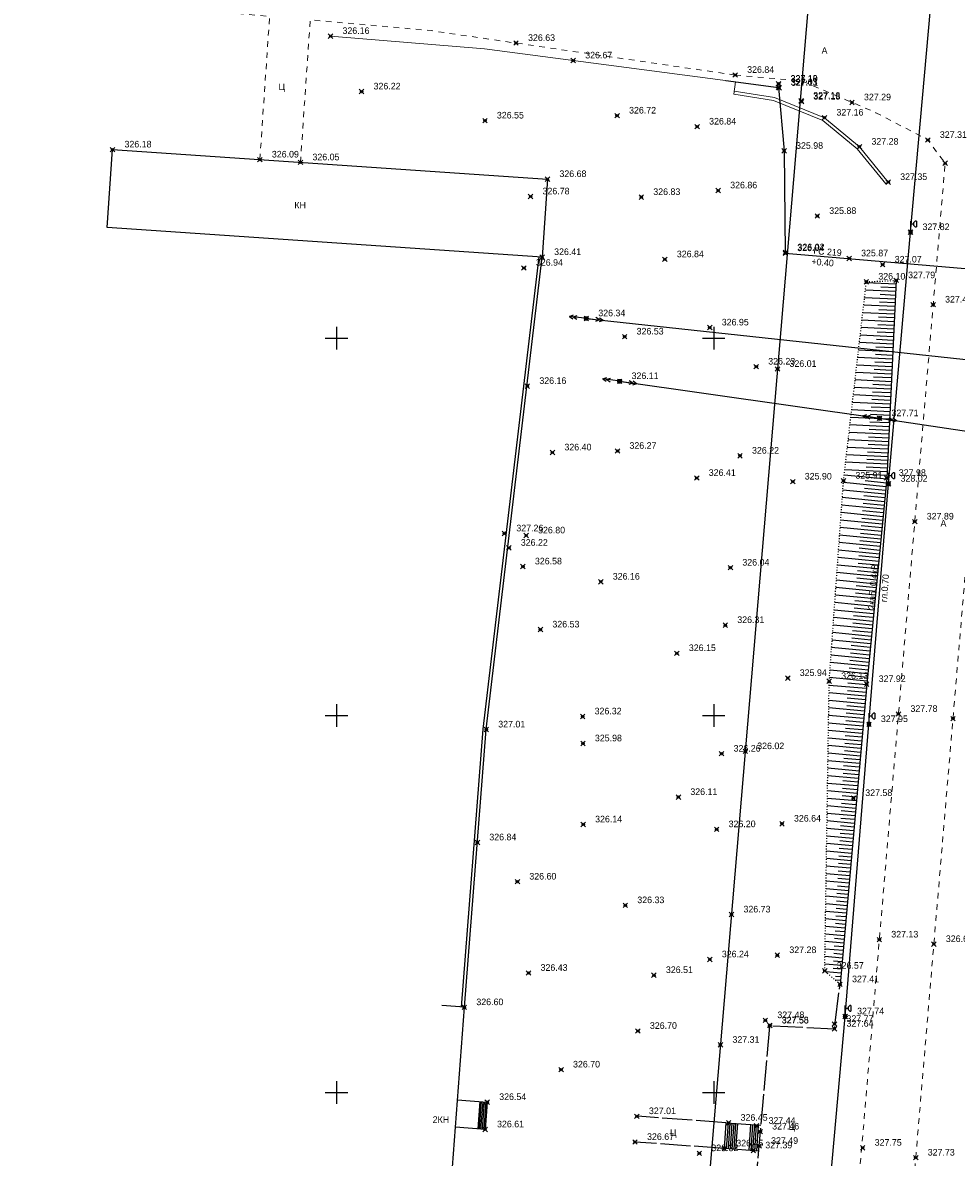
# Model space of a CAD drawing. Header units: metres. Extents: x 703615 to 712205, y 4306166 to 4311183.
# Tile 245 of 256: x 708137 to 708261, y 4309773 to 4309923. Entities that reach past the tile are written whole.
import ezdxf

# ---------------------------------------------------------------- set-up
doc = ezdxf.new("R2010")
doc.units = ezdxf.units.M
doc.header["$LTSCALE"] = 0.5
doc.header["$PDMODE"] = 35
doc.header["$PDSIZE"] = 0.3
for name, pattern in [('Auto_Street_NotBorder_Line_m1', [3, 1.5, -1.5]), ('ДОРОГИ_СТРОЯЩ', [9, 8, -1]), ('Контура низ откосов  Штриховая 0.1-0.5 - - - - - - -', [0.6, 0.1, -0.5])]:
    doc.linetypes.add(name, pattern=pattern)
for name, color, linetype in [('(001) Сетка', 92, 'Continuous'), ('(004) Точки рельефа', 7, 'Continuous'), ('(007) Здания', 7, 'Continuous'), ('(013) Газ', 30, 'ИК_Газопровод -------г--------'), ('(016) Кабель', 1, 'Continuous'), ('(019) Связь', 3, 'ИК_КАБ_СВЯЗИ'), ('(022) Возд. Линии', 7, 'Continuous'), ('(025) Дорога', 7, 'Continuous'), ('(035) Откосы', 7, 'Continuous'), ('(040) Ограда', 7, 'Continuous')]:
    doc.layers.add(name, color=color, linetype=linetype)
doc.layers.add('AUTO#_ROADS_EXIST_L', color=7, linetype='Continuous', lineweight=15, true_color=0x000000)
doc.styles.add('BM-431', font='txt')
doc.styles.add('D-431', font='txt')
doc.styles.add('P-131', font='txt')
doc.styles.add('S', font='txtwr', dxfattribs={"oblique": 15})
doc.styles.get("Standard").update_dxf_attribs({"font": 'times.ttf'})
doc.linetypes.add('GAZ_VOZDUSH', pattern='A,1,-2,["~",Standard,S=3,R=0,X=-1.5,Y=-1.5],-1,10', length=14)
doc.linetypes.add('ИК_Газопровод -------г--------', pattern='A,9,-0.6,["Г",Standard,S=1.2,R=0,X=0,Y=-0.6],-1.2', length=10.8)
doc.linetypes.add('ИК_КАБ_СВЯЗИ', pattern='A,4,["o",Standard,S=0.5,R=0,X=0,Y=-0.125],4,-2', length=10)
doc.linetypes.add('ИК_Э_КАБ_НН', pattern='A,8,-2,["<",Standard,S=1,R=0,X=0,Y=-0.5],8,[">",Standard,S=1,R=0,X=-0.5,Y=-0.5],-2', length=20)
doc.linetypes.add('ОГРАДА_ГЛИН', pattern='A,4,["|",Standard,S=0.8,R=0,X=0,Y=-0.8],0.5,["|",Standard,S=0.8,R=0,X=0,Y=-0.8],3.5', length=8)

# ---------------------------------------------------------------- blocks, each defined once
blk = doc.blocks.new('U1111')
for p, q in [((0, 0.05), (0.1, 0.05)), ((0, -0.05), (0, 0.05)), ((0.1, 0.45), (0.1, 2.95)), ((0.1, 2.2), (0.85, 2.2)), ((0.1, 0.05), (0.1, -0.05)), ((1.28934, 2.95), (0.85, 2.51066)), ((0.85, 2.51066), (0.85, 1.88934)), ((0.85, 1.88934), (1.28934, 1.45)), ((1.6, 2.95), (1.28934, 2.95)), ((1.28934, 1.45), (1.6, 1.45)), ((1.6, 2.95), (1.6, 1.45)), ((0.1, -0.05), (0, -0.05))]:
    blk.add_line(p, q)
blk.add_lwpolyline([(0.55, 0), (0.3, 0.433013), (-0.2, 0.433013), (-0.45, 0), (-0.2, -0.433013), (0.3, -0.433013)], close=True)
at = {"color": 4, "style": 'S', "oblique": 15}
blk.add_attdef('Z', (1.142936, -1.391276), '', height=2, dxfattribs=at)
blk = doc.blocks.new('strela1')
at = {"layer": '(022) Возд. Линии'}
for p, q in [((-2, 0), (-1.5, 0.25)), ((0, 0), (-2, 0)), ((-2, 0), (-1.5, -0.25)), ((-1.5, 0), (-1, 0.25)), ((-1.5, 0), (-1, -0.25))]:
    blk.add_line(p, q, dxfattribs=at)
blk = doc.blocks.new('strela2')
at = {"layer": '(022) Возд. Линии'}
for p, q in [((0, 0), (2, 0)), ((1.5, 0), (1, 0.25)), ((1.5, 0), (1, -0.25)), ((2, 0), (1.5, 0.25)), ((2, 0), (1.5, -0.25))]:
    blk.add_line(p, q, dxfattribs=at)
blk = doc.blocks.new('STOLB')
at = {"layer": '(022) Возд. Линии'}
blk.add_circle((0, 0), 0.25, dxfattribs=at)
blk = doc.blocks.new('Setka')
at = {"layer": '(001) Сетка'}
for p, q in [((-1.5, 0), (1.5, 0)), ((0, 1.5), (0, -1.5))]:
    blk.add_line(p, q, dxfattribs=at)

msp = doc.modelspace()

# ---------------------------------------------------------------- linework, layer by layer
at = {"layer": '(007) Здания'}
msp.add_lwpolyline([(708148.79, 4309906.38), (708206.43, 4309902.46), (708205.73, 4309892.12), (708148.09, 4309896.04)], close=True, dxfattribs=at)
at = {"layer": '(007) Здания', "flags": 128}
for points in [[(708190.06, 4309761.15), (708193.06, 4309760.93), (708195.42, 4309792.71), (708192.43, 4309792.93)], [(708194.51, 4309780.43), (708198.45, 4309780.14), (708198.18, 4309776.53), (708194.24, 4309776.82)], [(708197.45, 4309780.21), (708197.19, 4309776.6)], [(708197.65, 4309780.2), (708197.39, 4309776.59)], [(708197.85, 4309780.18), (708197.58, 4309776.57)], [(708198.05, 4309780.17), (708197.78, 4309776.56)], [(708198.25, 4309780.15), (708197.98, 4309776.54)]]:
    msp.add_lwpolyline(points, dxfattribs=at)
at = {"layer": '(013) Газ', "linetype": 'GAZ_VOZDUSH', "elevation": 325.11, "flags": 128}
msp.add_lwpolyline([(708230.07, 4309915.55), (708237.06, 4309914.63), (708237.8, 4309906.21), (708237.95, 4309892.64), (708271.63, 4309889.79), (708271.63, 4309889.79), (708293.17, 4309888.33), (708284.48, 4309721.93), (708278.28, 4309632.42), (708278.09, 4309626), (708267.1, 4309554.46), (708203.29, 4308878.05), (708188.65, 4308618.68), (708188.65, 4308585.68)], dxfattribs=at)
at = {"layer": '(016) Кабель', "linetype": 'ИК_Э_КАБ_НН', "elevation": 325.95, "flags": 128}
msp.add_lwpolyline([(708148.16, 4308651.7), (708151.5, 4308692.41), (708155.95, 4308744.12), (708160.09, 4308792.08), (708165.82, 4308866.03), (708169.05, 4308905.96), (708172.4, 4308947.61), (708175.76, 4308988.14), (708178.98, 4309025.59), (708182.2, 4309063.2), (708185.81, 4309103.87), (708189.13, 4309144.32), (708192.28, 4309183.21), (708195.86, 4309224.8), (708198.74, 4309260.8), (708202.87, 4309309.74), (708206.45, 4309354.35), (708209.62, 4309392.71), (708214, 4309431.24), (708217.89, 4309470.55), (708222.29, 4309519.97), (708227.65, 4309584.99), (708230.7, 4309620.04), (708233.6, 4309650.66), (708236.61, 4309686.64), (708239.92, 4309725.26), (708242.96, 4309758.87), (708245.88, 4309791.49), (708249.04, 4309830.22), (708251.64, 4309862.09), (708254.55, 4309895.44), (708258.53, 4309939.87), (708262.1, 4309983.75), (708265.01, 4310017.02), (708267.69, 4310050.03), (708270.44, 4310083.37), (708274.29, 4310124.62), (708277.62, 4310164.75), (708280.24, 4310192.85), (708282.13, 4310214.07), (708285.19, 4310249.54), (708287.52, 4310279.26), (708289.72, 4310303.87), (708292.58, 4310337.27), (708295.61, 4310373.42), (708298.17, 4310403.78), (708301.1, 4310436.1), (708303.91, 4310468.22), (708306.25, 4310494.56), (708309.27, 4310529.23), (708312.33, 4310564.7), (708314.66, 4310594.42), (708316.85, 4310619.03), (708319.71, 4310652.44), (708322.75, 4310688.58), (708325.31, 4310718.94), (708328.24, 4310751.26), (708331.05, 4310783.38), (708331.61, 4310789.72), (708333.7, 4310812.99), (708337.04, 4310851.18), (708340.04, 4310884.75)], dxfattribs=at)
at = {"layer": '(019) Связь', "elevation": 324.81, "flags": 128}
msp.add_lwpolyline([(708317.15, 4310791), (708301.02, 4310609.69), (708256.74, 4310111.97), (708241.57, 4309932.29), (708189.21, 4309312.33), (708166.33, 4308981.07), (708160.32, 4308915.54), (708146.62, 4308758.23), (708137.03, 4308632.5), (708137.03, 4308632.5), (708137.03, 4308632.5), (708136.9, 4308567.22), (708136.89, 4308563.9)], dxfattribs=at)
at = {"layer": '(022) Возд. Линии', "flags": 128}
for points, elevation in [([(708211.58, 4309884.01), (708275.79, 4309877.06), (708295.36, 4309874.78)], 327.71), ([(708216, 4309875.68), (708250.44, 4309870.77), (708279.17, 4309866.49)], 326.11)]:
    msp.add_lwpolyline(points, dxfattribs=dict(at, elevation=elevation))
at = {"layer": '(025) Дорога', "linetype": 'ДОРОГИ_СТРОЯЩ', "flags": 128}
for points, elevation in [([(708242.25, 4309758.33), (708242.06, 4309761.29), (708233.41, 4309761.9), (708234.48, 4309774.33), (708235.92, 4309790.28), (708244.47, 4309789.85), (708245.21, 4309795.75)], 327.77), ([(708230.12, 4309777.41), (708218.39, 4309778.26)], 327.77), ([(708230.37, 4309777.4), (708230.13, 4309773.97)], 327.77), ([(708230.62, 4309777.38), (708230.38, 4309773.95)], 327.77), ([(708230.87, 4309777.36), (708230.63, 4309773.94)], 327.77), ([(708231.12, 4309777.34), (708230.87, 4309773.92)], 327.77), ([(708231.37, 4309777.32), (708231.12, 4309773.9)], 327.77), ([(708231.62, 4309777.31), (708231.37, 4309773.88)], 327.77), ([(708233.36, 4309777.18), (708233.12, 4309773.76)], 327.77), ([(708233.61, 4309777.16), (708233.37, 4309773.74)], 327.77), ([(708233.86, 4309777.14), (708233.62, 4309773.72)], 327.77), ([(708234.11, 4309777.13), (708233.87, 4309773.7)], 327.77), ([(708234.36, 4309777.11), (708234.12, 4309773.68)], 327.77), ([(708229.88, 4309773.99), (708218.04, 4309774.85)], 326.45)]:
    msp.add_lwpolyline(points, dxfattribs=dict(at, elevation=elevation))
at = {"layer": '(025) Дорога', "elevation": 327.77, "flags": 128}
msp.add_lwpolyline([(708234.43, 4309773.66), (708229.88, 4309773.99), (708230.12, 4309777.41), (708234.73, 4309777.08)], dxfattribs=at)
at = {"layer": '(035) Откосы'}
for p, q in [((708252.62, 4309888.55, 327.79), (708248.68, 4309888.74, 327.79)), ((708252.6, 4309888.06, 327.79), (708250.61, 4309888.15, 327.79)), ((708252.53, 4309886.56, 327.79), (708248.45, 4309886.76, 327.79)), ((708252.58, 4309887.56, 327.79), (708248.57, 4309887.75, 327.79)), ((708252.55, 4309887.06, 327.79), (708250.53, 4309887.16, 327.79)), ((708252.48, 4309885.57, 327.79), (708248.34, 4309885.77, 327.79)), ((708252.46, 4309885.07, 327.79), (708250.37, 4309885.17, 327.79)), ((708252.51, 4309886.07, 327.79), (708250.45, 4309886.16, 327.79)), ((708252.39, 4309883.58, 327.79), (708248.11, 4309883.78, 327.79)), ((708252.44, 4309884.58, 327.79), (708248.23, 4309884.77, 327.79)), ((708252.41, 4309884.08, 327.79), (708250.29, 4309884.18, 327.79)), ((708252.34, 4309882.59, 327.79), (708248, 4309882.79, 327.79)), ((708252.32, 4309882.09, 327.79), (708250.13, 4309882.19, 327.79)), ((708252.37, 4309883.08, 327.79), (708250.21, 4309883.18, 327.79)), ((708252.25, 4309880.6, 327.79), (708247.77, 4309880.81, 327.79)), ((708252.3, 4309881.59, 327.79), (708247.88, 4309881.8, 327.79)), ((708252.27, 4309881.09, 327.79), (708250.05, 4309881.2, 327.79)), ((708252.2, 4309879.6, 327.79), (708247.66, 4309879.82, 327.79)), ((708252.18, 4309879.1, 327.79), (708249.89, 4309879.21, 327.79)), ((708252.23, 4309880.1, 327.79), (708249.97, 4309880.21, 327.79)), ((708252.11, 4309877.61, 327.79), (708247.43, 4309877.83, 327.79)), ((708252.16, 4309878.61, 327.79), (708247.54, 4309878.82, 327.79)), ((708252.13, 4309878.11, 327.79), (708249.81, 4309878.22, 327.79)), ((708252.06, 4309876.62, 327.79), (708247.31, 4309876.84, 327.79)), ((708252.04, 4309876.12, 327.79), (708249.65, 4309876.23, 327.79)), ((708252.08, 4309877.11, 327.79), (708249.73, 4309877.23, 327.79)), ((708251.97, 4309874.63, 327.79), (708247.09, 4309874.86, 327.79)), ((708252.01, 4309875.62, 327.79), (708247.2, 4309875.85, 327.79)), ((708251.99, 4309875.12, 327.79), (708249.57, 4309875.24, 327.79)), ((708251.92, 4309873.63, 327.79), (708246.97, 4309873.87, 327.79)), ((708251.9, 4309873.13, 327.79), (708249.41, 4309873.25, 327.79)), ((708251.94, 4309874.13, 327.79), (708249.49, 4309874.25, 327.79)), ((708251.83, 4309871.64, 327.79), (708246.74, 4309871.88, 327.79)), ((708251.87, 4309872.64, 327.79), (708246.86, 4309872.87, 327.79)), ((708251.85, 4309872.14, 327.79), (708249.33, 4309872.26, 327.79)), ((708251.78, 4309870.65, 327.79), (708246.63, 4309870.89, 327.79)), ((708251.76, 4309870.15, 327.79), (708249.16, 4309870.27, 327.79)), ((708251.8, 4309871.15, 327.79), (708249.25, 4309871.27, 327.79)), ((708251.69, 4309868.66, 327.79), (708246.4, 4309868.91, 327.79)), ((708251.73, 4309869.65, 327.79), (708246.52, 4309869.9, 327.79)), ((708251.71, 4309869.16, 327.79), (708249.08, 4309869.28, 327.79)), ((708251.59, 4309866.67, 327.79), (708246.17, 4309866.92, 327.79)), ((708251.64, 4309867.66, 327.79), (708246.29, 4309867.92, 327.79)), ((708251.62, 4309867.17, 327.79), (708248.92, 4309867.29, 327.79)), ((708251.66, 4309868.16, 327.79), (708249, 4309868.29, 327.79)), ((708251.54, 4309865.67, 327.79), (708246.06, 4309865.93, 327.79)), ((708251.57, 4309866.17, 327.79), (708248.84, 4309866.3, 327.79)), ((708251.45, 4309863.68, 327.79), (708245.83, 4309863.95, 327.79)), ((708251.5, 4309864.68, 327.79), (708245.95, 4309864.94, 327.79)), ((708251.47, 4309864.18, 327.79), (708248.68, 4309864.31, 327.79)), ((708251.52, 4309865.18, 327.79), (708248.76, 4309865.31, 327.79)), ((708251.4, 4309862.69, 327.79), (708245.75, 4309863.24, 327.79)), ((708251.35, 4309862.19, 327.79), (708248.52, 4309862.47, 327.79)), ((708251.43, 4309863.19, 327.79), (708248.6, 4309863.32, 327.79)), ((708251.2, 4309860.71, 327.79), (708245.58, 4309861.26, 327.79)), ((708251.3, 4309861.7, 327.79), (708245.65, 4309862.25, 327.79)), ((708251.25, 4309861.2, 327.79), (708248.43, 4309861.48, 327.79)), ((708251.11, 4309859.72, 327.79), (708245.51, 4309860.26, 327.79)), ((708251.06, 4309859.22, 327.79), (708248.26, 4309859.49, 327.79)), ((708251.15, 4309860.21, 327.79), (708248.35, 4309860.49, 327.79)), ((708250.91, 4309857.73, 327.79), (708245.37, 4309858.28, 327.79)), ((708251.01, 4309858.73, 327.79), (708245.44, 4309859.27, 327.79)), ((708250.96, 4309858.23, 327.79), (708248.18, 4309858.5, 327.79)), ((708250.81, 4309856.74, 327.79), (708245.29, 4309857.28, 327.79)), ((708250.77, 4309856.25, 327.79), (708248.01, 4309856.52, 327.79)), ((708250.86, 4309857.24, 327.79), (708248.1, 4309857.51, 327.79)), ((708250.62, 4309854.76, 327.79), (708245.15, 4309855.29, 327.79)), ((708250.72, 4309855.75, 327.79), (708245.22, 4309856.29, 327.79)), ((708250.67, 4309855.26, 327.79), (708247.93, 4309855.52, 327.79)), ((708250.52, 4309853.77, 327.79), (708245.08, 4309854.3, 327.79)), ((708250.48, 4309853.27, 327.79), (708247.76, 4309853.54, 327.79)), ((708250.57, 4309854.26, 327.79), (708247.84, 4309854.53, 327.79)), ((708250.33, 4309851.79, 327.79), (708244.94, 4309852.31, 327.79)), ((708250.43, 4309852.78, 327.79), (708245.01, 4309853.31, 327.79)), ((708250.38, 4309852.28, 327.79), (708247.68, 4309852.55, 327.79)), ((708250.23, 4309850.8, 327.79), (708244.87, 4309851.32, 327.79)), ((708250.19, 4309850.3, 327.79), (708247.51, 4309850.56, 327.79)), ((708250.28, 4309851.29, 327.79), (708247.59, 4309851.55, 327.79)), ((708250.04, 4309848.81, 327.79), (708244.73, 4309849.33, 327.79)), ((708250.14, 4309849.8, 327.79), (708244.8, 4309850.33, 327.79)), ((708250.09, 4309849.31, 327.79), (708247.43, 4309849.57, 327.79)), ((708249.94, 4309847.82, 327.79), (708244.66, 4309848.34, 327.79)), ((708249.89, 4309847.33, 327.79), (708247.26, 4309847.58, 327.79)), ((708249.99, 4309848.32, 327.79), (708247.34, 4309848.58, 327.79)), ((708249.75, 4309845.84, 327.79), (708244.51, 4309846.35, 327.79)), ((708249.85, 4309846.83, 327.79), (708244.59, 4309847.34, 327.79)), ((708249.8, 4309846.34, 327.79), (708247.17, 4309846.59, 327.79)), ((708249.56, 4309843.86, 327.79), (708244.37, 4309844.36, 327.79)), ((708249.65, 4309844.85, 327.79), (708244.44, 4309845.36, 327.79)), ((708249.6, 4309844.35, 327.79), (708247.01, 4309844.61, 327.79)), ((708249.7, 4309845.34, 327.79), (708247.09, 4309845.6, 327.79)), ((708249.46, 4309842.87, 327.79), (708244.3, 4309843.37, 327.79)), ((708249.51, 4309843.36, 327.79), (708246.92, 4309843.61, 327.79)), ((708249.27, 4309840.88, 327.79), (708244.16, 4309841.38, 327.79)), ((708249.36, 4309841.87, 327.79), (708244.23, 4309842.38, 327.79)), ((708249.31, 4309841.38, 327.79), (708246.75, 4309841.63, 327.79)), ((708249.41, 4309842.37, 327.79), (708246.84, 4309842.62, 327.79)), ((708249.17, 4309839.89, 327.79), (708244.09, 4309840.39, 327.79)), ((708249.22, 4309840.39, 327.79), (708246.67, 4309840.64, 327.79)), ((708248.97, 4309837.91, 327.79), (708243.95, 4309838.4, 327.79)), ((708249.07, 4309838.9, 327.79), (708244.02, 4309839.39, 327.79)), ((708249.02, 4309838.41, 327.79), (708246.5, 4309838.65, 327.79)), ((708249.12, 4309839.4, 327.79), (708246.59, 4309839.64, 327.79)), ((708248.88, 4309836.92, 327.79), (708243.88, 4309837.41, 327.79)), ((708248.93, 4309837.41, 327.79), (708246.42, 4309837.66, 327.79)), ((708248.69, 4309834.94, 327.79), (708243.76, 4309835.37, 327.79)), ((708248.78, 4309835.93, 327.79), (708243.81, 4309836.41, 327.79)), ((708248.73, 4309835.43, 327.79), (708246.25, 4309835.65, 327.79)), ((708248.83, 4309836.42, 327.79), (708246.34, 4309836.67, 327.79)), ((708248.6, 4309833.94, 327.79), (708243.75, 4309834.37, 327.79)), ((708248.65, 4309834.44, 327.79), (708246.2, 4309834.66, 327.79)), ((708248.43, 4309831.96, 327.79), (708243.72, 4309832.38, 327.79)), ((708248.51, 4309832.95, 327.79), (708243.73, 4309833.38, 327.79)), ((708248.47, 4309832.46, 327.79), (708246.1, 4309832.67, 327.79)), ((708248.56, 4309833.45, 327.79), (708246.15, 4309833.66, 327.79)), ((708248.34, 4309830.97, 327.79), (708243.7, 4309831.38, 327.79)), ((708248.38, 4309831.46, 327.79), (708246.04, 4309831.67, 327.79)), ((708248.16, 4309828.98, 327.79), (708243.67, 4309829.38, 327.79)), ((708248.25, 4309829.98, 327.79), (708243.69, 4309830.38, 327.79)), ((708248.2, 4309829.48, 327.79), (708245.94, 4309829.68, 327.79)), ((708248.29, 4309830.47, 327.79), (708245.99, 4309830.68, 327.79)), ((708248.07, 4309827.99, 327.79), (708243.66, 4309828.38, 327.79)), ((708248.12, 4309828.49, 327.79), (708245.89, 4309828.69, 327.79)), ((708247.9, 4309826.01, 327.79), (708243.62, 4309826.39, 327.79)), ((708247.98, 4309827, 327.79), (708243.64, 4309827.39, 327.79)), ((708247.94, 4309826.5, 327.79), (708245.79, 4309826.69, 327.79)), ((708248.03, 4309827.5, 327.79), (708245.84, 4309827.69, 327.79)), ((708247.81, 4309825.02, 327.79), (708243.61, 4309825.39, 327.79)), ((708247.85, 4309825.51, 327.79), (708245.73, 4309825.7, 327.79)), ((708247.63, 4309823.03, 327.79), (708243.58, 4309823.39, 327.79)), ((708247.72, 4309824.02, 327.79), (708243.59, 4309824.39, 327.79)), ((708247.68, 4309823.53, 327.79), (708245.63, 4309823.71, 327.79)), ((708247.76, 4309824.52, 327.79), (708245.68, 4309824.7, 327.79)), ((708247.54, 4309822.04, 327.79), (708243.56, 4309822.39, 327.79)), ((708247.59, 4309822.54, 327.79), (708245.58, 4309822.71, 327.79)), ((708247.37, 4309820.06, 327.79), (708243.53, 4309820.4, 327.79)), ((708247.46, 4309821.05, 327.79), (708243.55, 4309821.39, 327.79)), ((708247.41, 4309820.55, 327.79), (708245.48, 4309820.72, 327.79)), ((708247.5, 4309821.54, 327.79), (708245.53, 4309821.72, 327.79)), ((708247.28, 4309819.06, 327.79), (708243.52, 4309819.4, 327.79)), ((708247.32, 4309819.56, 327.79), (708245.42, 4309819.73, 327.79)), ((708247.1, 4309817.08, 327.79), (708243.49, 4309817.4, 327.79)), ((708247.19, 4309818.07, 327.79), (708243.5, 4309818.4, 327.79)), ((708247.15, 4309817.58, 327.79), (708245.32, 4309817.74, 327.79)), ((708247.24, 4309818.57, 327.79), (708245.37, 4309818.73, 327.79)), ((708247.02, 4309816.09, 327.79), (708243.47, 4309816.4, 327.79)), ((708247.06, 4309816.58, 327.79), (708245.27, 4309816.74, 327.79)), ((708246.84, 4309814.1, 327.79), (708243.44, 4309814.41, 327.79)), ((708246.93, 4309815.1, 327.79), (708243.46, 4309815.4, 327.79)), ((708246.88, 4309814.6, 327.79), (708245.17, 4309814.75, 327.79)), ((708246.97, 4309815.59, 327.79), (708245.22, 4309815.75, 327.79)), ((708246.75, 4309813.11, 327.79), (708243.42, 4309813.41, 327.79)), ((708246.8, 4309813.61, 327.79), (708245.11, 4309813.76, 327.79)), ((708246.57, 4309811.13, 327.79), (708243.39, 4309811.41, 327.79)), ((708246.66, 4309812.12, 327.79), (708243.41, 4309812.41, 327.79)), ((708246.62, 4309811.62, 327.79), (708245.01, 4309811.77, 327.79)), ((708246.71, 4309812.62, 327.79), (708245.06, 4309812.76, 327.79)), ((708246.49, 4309810.14, 327.79), (708243.38, 4309810.41, 327.79)), ((708246.44, 4309809.64, 327.79), (708244.91, 4309809.78, 327.79)), ((708246.53, 4309810.63, 327.79), (708244.96, 4309810.77, 327.79)), ((708246.31, 4309808.15, 327.79), (708243.35, 4309808.41, 327.79)), ((708246.4, 4309809.14, 327.79), (708243.36, 4309809.41, 327.79)), ((708246.35, 4309808.65, 327.79), (708244.86, 4309808.78, 327.79)), ((708246.22, 4309807.16, 327.79), (708243.33, 4309807.42, 327.79)), ((708246.18, 4309806.66, 327.79), (708244.75, 4309806.79, 327.79)), ((708246.27, 4309807.66, 327.79), (708244.8, 4309807.79, 327.79)), ((708246.05, 4309805.18, 327.79), (708243.3, 4309805.42, 327.79)), ((708246.13, 4309806.17, 327.79), (708243.32, 4309806.42, 327.79)), ((708246.09, 4309805.67, 327.79), (708244.7, 4309805.79, 327.79)), ((708245.96, 4309804.18, 327.79), (708243.29, 4309804.42, 327.79)), ((708245.91, 4309803.69, 327.79), (708244.6, 4309803.8, 327.79)), ((708246, 4309804.68, 327.79), (708244.65, 4309804.8, 327.79)), ((708245.78, 4309802.2, 327.79), (708243.26, 4309802.42, 327.79)), ((708245.87, 4309803.19, 327.79), (708243.27, 4309803.42, 327.79)), ((708245.83, 4309802.7, 327.79), (708244.54, 4309802.81, 327.79)), ((708245.69, 4309801.21, 327.79), (708243.24, 4309801.42, 327.79)), ((708245.65, 4309800.71, 327.79), (708244.44, 4309800.82, 327.79)), ((708245.74, 4309801.7, 327.79), (708244.49, 4309801.81, 327.79)), ((708245.52, 4309799.22, 327.79), (708243.21, 4309799.43, 327.79)), ((708245.61, 4309800.22, 327.79), (708243.23, 4309800.43, 327.79)), ((708245.56, 4309799.72, 327.79), (708244.39, 4309799.82, 327.79)), ((708245.43, 4309798.23, 327.79), (708243.19, 4309798.43, 327.79)), ((708245.39, 4309797.74, 327.79), (708244.29, 4309797.83, 327.79)), ((708245.47, 4309798.73, 327.79), (708244.34, 4309798.83, 327.79)), ((708245.34, 4309797.24, 327.79), (708243.31, 4309797.42, 327.79)), ((708245.25, 4309796.25, 327.79), (708244.58, 4309796.31, 327.79)), ((708245.3, 4309796.74, 327.79), (708244.62, 4309796.8, 327.79))]:
    msp.add_line(p, q, dxfattribs=at)
at = {"layer": '(035) Откосы', "linetype": 'Контура низ откосов  Штриховая 0.1-0.5 - - - - - - -', "elevation": 327.41}
msp.add_lwpolyline([(708245.21, 4309795.75), (708243.18, 4309797.54), (708243.77, 4309835.92), (708245.67, 4309862.5), (708248.7, 4309888.87), (708252.65, 4309889.05)], dxfattribs=at)
at = {"layer": '(035) Откосы', "elevation": 327.79, "flags": 128}
msp.add_lwpolyline([(708252.65, 4309889.05), (708251.41, 4309862.86), (708248.74, 4309835.54), (708245.21, 4309795.75)], dxfattribs=at)
at = {"layer": '(040) Ограда', "linetype": 'ОГРАДА_ГЛИН', "flags": 128}
msp.add_lwpolyline([(708195.02, 4309792.74), (708197.93, 4309829.55), (708205.33, 4309892.17)], dxfattribs=at)
at = {"layer": '(040) Ограда', "flags": 128}
msp.add_lwpolyline([(708195.42, 4309792.71), (708198.33, 4309829.52), (708205.73, 4309892.12)], dxfattribs=at)
at = {"color": 0, "linetype": 'ByBlock', "lineweight": -2, "transparency": 16777216}
for p in [(708177.69, 4309921.42, 326.16), (708202.27, 4309920.51, 326.63), (708209.85, 4309918.19, 326.67), (708231.32, 4309916.27, 326.84), (708237.06, 4309915.11, 327.18), (708237.08, 4309915.06, 327.1), (708181.8, 4309914.08, 326.22), (708237.06, 4309914.63, 327.03), (708237.13, 4309914.56, 327.11), (708240.06, 4309912.85, 327.16), (708240.09, 4309912.74, 327.13), (708246.8, 4309912.63, 327.29), (708198.15, 4309910.23, 326.55), (708215.66, 4309910.88, 326.72), (708243.15, 4309910.61, 327.17), (708226.27, 4309909.43, 326.84), (708256.85, 4309907.66, 327.31), (708148.79, 4309906.38, 326.18), (708237.8, 4309906.21, 325.98), (708247.78, 4309906.76, 327.29), (708168.32, 4309905.06, 326.09), (708173.7, 4309904.69, 326.05), (708259.14, 4309904.58, 327.31), (708206.43, 4309902.46, 326.68), (708251.59, 4309902.08, 327.35), (708204.19, 4309900.17, 326.78), (708218.87, 4309900.09, 326.83), (708229.06, 4309900.96, 326.86), (708242.2, 4309897.58, 325.88), (708254.55, 4309895.44, 327.82), (708237.95, 4309892.64, 326.04), (708237.98, 4309892.75, 326.02), (708203.31, 4309890.7, 326.94), (708205.73, 4309892.12, 326.41), (708221.99, 4309891.84, 326.84), (708246.42, 4309891.96, 325.87), (708250.86, 4309891.13, 327.07), (708248.7, 4309888.87, 326.1), (708252.65, 4309889.05, 327.79), (708257.55, 4309885.84, 327.45), (708211.58, 4309884.01, 326.34), (708227.94, 4309882.8, 326.95), (708216.66, 4309881.6, 326.53), (708234.1, 4309877.61, 326.23), (708236.93, 4309877.3, 326.01), (708216, 4309875.68, 326.11), (708203.77, 4309875.04, 326.16), (708250.44, 4309870.77, 327.71), (708207.09, 4309866.24, 326.4), (708215.72, 4309866.44, 326.27), (708231.95, 4309865.81, 326.23), (708226.22, 4309862.86, 326.41), (708238.95, 4309862.38, 325.9), (708245.67, 4309862.5, 325.91), (708251.41, 4309862.86, 327.98), (708251.64, 4309862.09, 328.02), (708255.11, 4309857.08, 327.89), (708200.72, 4309855.51, 327.26), (708203.61, 4309855.24, 326.8), (708201.32, 4309853.6, 326.22), (708203.18, 4309851.12, 326.58), (708230.68, 4309850.97, 326.04), (708213.51, 4309849.11, 326.16), (708205.5, 4309842.77, 326.53), (708230.01, 4309843.35, 326.31), (708223.58, 4309839.63, 326.15), (708238.29, 4309836.34, 325.94), (708243.77, 4309835.92, 326.13), (708248.74, 4309835.54, 327.92), (708211.09, 4309831.24, 326.32), (708252.95, 4309831.58, 327.78), (708260.17, 4309830.97, 327.34), (708198.33, 4309829.52, 327.01), (708249.04, 4309830.22, 327.95), (708211.14, 4309827.68, 325.98), (708229.51, 4309826.32, 326.25), (708232.65, 4309826.64, 326.02), (708223.79, 4309820.57, 326.11), (708246.96, 4309820.42, 327.58), (708237.52, 4309817.03, 326.64), (708211.17, 4309816.94, 326.14), (708228.86, 4309816.29, 326.2), (708197.15, 4309814.55, 326.84), (708202.45, 4309809.35, 326.6), (708216.76, 4309806.23, 326.33), (708230.82, 4309805, 326.73), (708250.42, 4309801.68, 327.13), (708257.64, 4309801.08, 326.63), (708227.95, 4309799.05, 326.24), (708236.9, 4309799.61, 327.28), (708243.18, 4309797.54, 326.57), (708203.93, 4309797.26, 326.43), (708220.54, 4309796.96, 326.51), (708245.21, 4309795.75, 327.41), (708195.42, 4309792.71, 326.6), (708245.88, 4309791.49, 327.74), (708235.31, 4309790.98, 327.48), (708235.88, 4309790.32, 327.58), (708235.92, 4309790.28, 327.55), (708244.47, 4309790.49, 327.77), (708218.42, 4309789.57, 326.7), (708244.47, 4309789.85, 327.64), (708229.36, 4309787.72, 327.31), (708208.24, 4309784.45, 326.7), (708198.45, 4309780.14, 326.54), (708218.29, 4309778.26, 327.01), (708198.17, 4309776.51, 326.61), (708230.44, 4309777.39, 326.45), (708234.14, 4309777, 327.44), (708234.63, 4309776.23, 327.46), (708218.04, 4309774.85, 326.67), (708229.88, 4309773.99, 326.45), (708233.71, 4309773.73, 327.39), (708234.48, 4309774.33, 327.49), (708248.21, 4309774.08, 327.75), (708226.56, 4309773.36, 326.32), (708255.24, 4309772.78, 327.73)]:
    msp.add_point(p, dxfattribs=at)
at = {"layer": 'AUTO#_ROADS_EXIST_L', "linetype": 'Auto_Street_NotBorder_Line_m1', "lineweight": 15, "flags": 128}
for points in [[(708300.42, 4309935.23), (708283.34, 4309935.23), (708273.02, 4309933.91), (708268.58, 4309930.14), (708255.24, 4309772.78), (708249.82, 4309710.16)], [(708168.32, 4309905.06), (708169.61, 4309924.04), (708162.92, 4309924.63)], [(708231.32, 4309916.27), (708191, 4309922.15), (708174.99, 4309923.57), (708173.7, 4309904.69)], [(708231.32, 4309916.27), (708240.15, 4309915.48), (708249.97, 4309911.28), (708256.85, 4309907.66), (708259.14, 4309904.58), (708248.02, 4309773.4), (708242.6, 4309710.75), (708241.62, 4309697.82), (708239.26, 4309674.74), (708236.48, 4309671.27), (708231.96, 4309669.59), (708210.34, 4309672.55)]]:
    msp.add_lwpolyline(points, dxfattribs=at)
at = {"layer": 'AUTO#_ROADS_EXIST_L', "lineweight": 15, "elevation": 327.35, "flags": 128}
for points in [[(708231.14, 4309913.75), (708231.35, 4309915.38), (708198.08, 4309919.72), (708177.69, 4309921.42)], [(708231.19, 4309914.15), (708236.5, 4309913.27), (708243.15, 4309910.61), (708247.78, 4309906.76), (708251.59, 4309902.08), (708251.28, 4309901.83), (708247.49, 4309906.47), (708242.94, 4309910.26), (708236.41, 4309912.88), (708231.14, 4309913.75)]]:
    msp.add_lwpolyline(points, dxfattribs=at)

# ---------------------------------------------------------------- block references
at = {"layer": '(001) Сетка'}
for p in [(708178.46, 4309881.4), (708228.46, 4309881.4), (708178.46, 4309831.4), (708228.46, 4309831.4), (708178.46, 4309781.4), (708228.46, 4309781.4)]:
    msp.add_blockref('Setka', p, dxfattribs=at)
at = {"layer": '(022) Возд. Линии', "xscale": 0.5, "yscale": 0.5, "zscale": 0.5}
for p in [(708254.53, 4309895.44, 325.95), (708251.61, 4309862.09, 325.95), (708249.01, 4309830.22, 325.95), (708245.85, 4309791.49, 325.95)]:
    msp.add_blockref('U1111', p, dxfattribs=at)
at = {"layer": '(022) Возд. Линии'}
for name, p, rotation in [('strela1', (708211.33, 4309884.04, 326.34), 353.2651457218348), ('strela2', (708211.83, 4309883.98, 326.34), 353.2651457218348), ('strela2', (708215.75, 4309875.72, 327.71), 171.5926340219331), ('strela1', (708216.25, 4309875.65, 327.71), 171.6481356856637), ('strela2', (708250.19, 4309870.81, 327.71), 171.5926340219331), ('strela1', (708250.69, 4309870.74, 327.71), 171.6481356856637)]:
    msp.add_blockref(name, p, dxfattribs=dict(at, rotation=rotation))
for p in [(708211.58, 4309884.01, 326.34), (708216, 4309875.68, 327.71), (708250.44, 4309870.77, 327.71)]:
    msp.add_blockref('STOLB', p, dxfattribs=at)

# ---------------------------------------------------------------- texts
at = {"layer": '(004) Точки рельефа', "style": 'D-431'}
for s, p in [('326.16', (708179.27, 4309921.71, 326.16)), ('326.63', (708203.86, 4309920.79, 326.63)), ('326.67', (708211.44, 4309918.47, 326.67)), ('326.84', (708232.9, 4309916.56, 326.84)), ('326.22', (708183.39, 4309914.36, 326.22)), ('327.18', (708238.65, 4309915.39, 327.18)), ('327.03', (708238.65, 4309914.91, 327.03)), ('327.10', (708238.67, 4309915.35, 327.1)), ('327.11', (708238.72, 4309914.84, 327.11)), ('327.16', (708241.65, 4309913.14, 327.16)), ('327.13', (708241.67, 4309913.02, 327.13)), ('327.29', (708248.38, 4309912.92, 327.29)), ('326.72', (708217.25, 4309911.17, 326.72)), ('326.55', (708199.73, 4309910.51, 326.55)), ('326.84', (708227.86, 4309909.71, 326.84)), ('327.16', (708244.73, 4309910.9, 327.17)), ('326.18', (708150.38, 4309906.67, 326.18)), ('327.28', (708249.37, 4309907.04, 327.29)), ('327.31', (708258.44, 4309907.94, 327.31)), ('326.09', (708169.91, 4309905.34, 326.09)), ('325.98', (708239.38, 4309906.49, 325.98)), ('326.05', (708175.29, 4309904.97, 326.05)), ('326.68', (708208.02, 4309902.75, 326.68)), ('327.35', (708253.18, 4309902.36, 327.35)), ('326.86', (708230.65, 4309901.25, 326.86)), ('326.78', (708205.78, 4309900.45, 326.78)), ('326.83', (708220.46, 4309900.37, 326.83)), ('325.88', (708243.78, 4309897.86, 325.88)), ('327.82', (708256.14, 4309895.72, 327.82)), ('326.41', (708207.32, 4309892.41, 326.41)), ('326.84', (708223.58, 4309892.12, 326.84)), ('326.04', (708239.53, 4309892.93, 326.04)), ('326.02', (708239.57, 4309893.04, 326.02)), ('325.87', (708248, 4309892.24, 325.87)), ('326.94', (708204.9, 4309890.99, 326.94)), ('327.07', (708252.45, 4309891.42, 327.07)), ('326.10', (708250.28, 4309889.16, 326.1)), ('327.79', (708254.23, 4309889.34, 327.79)), ('327.45', (708259.13, 4309886.12, 327.45)), ('326.34', (708213.17, 4309884.3, 326.34)), ('326.95', (708229.53, 4309883.08, 326.95)), ('326.53', (708218.25, 4309881.88, 326.53)), ('326.23', (708235.69, 4309877.9, 326.23)), ('326.01', (708238.51, 4309877.59, 326.01)), ('326.16', (708205.36, 4309875.33, 326.16)), ('326.11', (708217.58, 4309875.97, 326.11)), ('327.71', (708252.03, 4309871.05, 327.71)), ('326.40', (708208.68, 4309866.52, 326.4)), ('326.27', (708217.3, 4309866.73, 326.27)), ('326.22', (708233.54, 4309866.09, 326.23)), ('326.41', (708227.81, 4309863.14, 326.41)), ('327.98', (708253, 4309863.14, 327.98)), ('325.90', (708240.53, 4309862.66, 325.9)), ('325.91', (708247.25, 4309862.78, 325.91)), ('328.02', (708253.23, 4309862.37, 328.02)), ('327.89', (708256.7, 4309857.36, 327.89)), ('327.26', (708202.31, 4309855.79, 327.26)), ('326.80', (708205.19, 4309855.52, 326.8)), ('326.22', (708202.9, 4309853.88, 326.22)), ('326.58', (708204.77, 4309851.41, 326.58)), ('326.04', (708232.26, 4309851.25, 326.04)), ('326.16', (708215.09, 4309849.39, 326.16)), ('326.31', (708231.59, 4309843.64, 326.31)), ('326.53', (708207.09, 4309843.05, 326.53)), ('326.15', (708225.17, 4309839.92, 326.15)), ('325.94', (708239.87, 4309836.62, 325.94)), ('326.13', (708245.36, 4309836.21, 326.13)), ('327.92', (708250.33, 4309835.82, 327.92)), ('326.32', (708212.68, 4309831.53, 326.32)), ('327.78', (708254.54, 4309831.86, 327.78)), ('327.95', (708250.62, 4309830.51, 327.95)), ('327.01', (708199.91, 4309829.8, 327.01)), ('325.98', (708212.72, 4309827.96, 325.98)), ('326.26', (708231.1, 4309826.6, 326.25)), ('326.02', (708234.23, 4309826.92, 326.02)), ('326.11', (708225.37, 4309820.85, 326.11)), ('327.58', (708248.55, 4309820.71, 327.58)), ('326.14', (708212.75, 4309817.22, 326.14)), ('326.20', (708230.44, 4309816.58, 326.2)), ('326.64', (708239.1, 4309817.32, 326.64)), ('326.84', (708198.73, 4309814.84, 326.84)), ('326.60', (708204.03, 4309809.64, 326.6)), ('326.33', (708218.34, 4309806.51, 326.33)), ('326.73', (708232.41, 4309805.28, 326.73)), ('327.13', (708252, 4309801.96, 327.13)), ('326.63', (708259.23, 4309801.36, 326.63)), ('327.28', (708238.49, 4309799.89, 327.28)), ('326.24', (708229.54, 4309799.33, 326.24)), ('326.43', (708205.52, 4309797.54, 326.43)), ('326.51', (708222.13, 4309797.25, 326.51)), ('326.57', (708244.77, 4309797.82, 326.57)), ('327.41', (708246.8, 4309796.03, 327.41)), ('326.60', (708197.01, 4309792.99, 326.6)), ('327.48', (708236.9, 4309791.27, 327.48)), ('327.74', (708247.47, 4309791.77, 327.74)), ('326.70', (708220.01, 4309789.85, 326.7)), ('327.58', (708237.47, 4309790.6, 327.58)), ('327.55', (708237.5, 4309790.56, 327.55)), ('327.77', (708246.06, 4309790.77, 327.77)), ('327.64', (708246.06, 4309790.14, 327.64)), ('327.31', (708230.95, 4309788, 327.31)), ('326.70', (708209.82, 4309784.73, 326.7)), ('326.54', (708200.04, 4309780.42, 326.54)), ('327.01', (708219.88, 4309778.55, 327.01)), ('326.45', (708232.03, 4309777.67, 326.45)), ('326.61', (708199.75, 4309776.8, 326.61)), ('327.44', (708235.73, 4309777.27, 327.44)), ('327.46', (708236.21, 4309776.51, 327.46)), ('326.67', (708219.63, 4309775.13, 326.67)), ('327.49', (708236.07, 4309774.61, 327.49)), ('327.75', (708249.8, 4309774.36, 327.75)), ('326.32', (708228.15, 4309773.64, 326.32)), ('326.45', (708231.46, 4309774.27, 326.45)), ('327.39', (708235.3, 4309774.01, 327.39)), ('327.73', (708256.83, 4309773.06, 327.73))]:
    msp.add_text(s, height=0.875, dxfattribs=at).set_placement(p)
at = {"layer": '(007) Здания', "style": 'P-131'}
for s, p in [('КН', (708172.89, 4309898.58)), ('2КН', (708191.22, 4309777.38))]:
    msp.add_text(s, height=0.88, dxfattribs=at).set_placement(p)
at = {"layer": '(013) Газ', "color": 0, "linetype": 'Continuous', "style": 'D-431'}
for s, p in [('ГС 219', (708241.65, 4309892.55)), ('+0.40', (708241.39, 4309891.12))]:
    msp.add_text(s, height=0.875, rotation=355.6526, dxfattribs=at).set_placement(p)
at = {"layer": '(016) Кабель', "color": 0, "linetype": 'Continuous', "style": 'D-431'}
for s, p in [('2каб. 0.4кВ', (708249.77, 4309845.38)), ('гл.0.70', (708251.42, 4309846.37))]:
    msp.add_text(s, height=0.875, rotation=85.3167, dxfattribs=at).set_placement(p)
at = {"layer": '(025) Дорога', "linetype": 'ДОРОГИ_СТРОЯЩ', "style": 'BM-431'}
for s, p in [('A', (708242.76, 4309919.08)), ('Ц', (708170.8, 4309914.27)), ('A', (708258.52, 4309856.43)), ('Ц', (708238.39, 4309776.46)), ('Ц', (708222.67, 4309775.64))]:
    msp.add_text(s, height=0.875, dxfattribs=at).set_placement(p)

doc.saveas('drawing.dxf')
